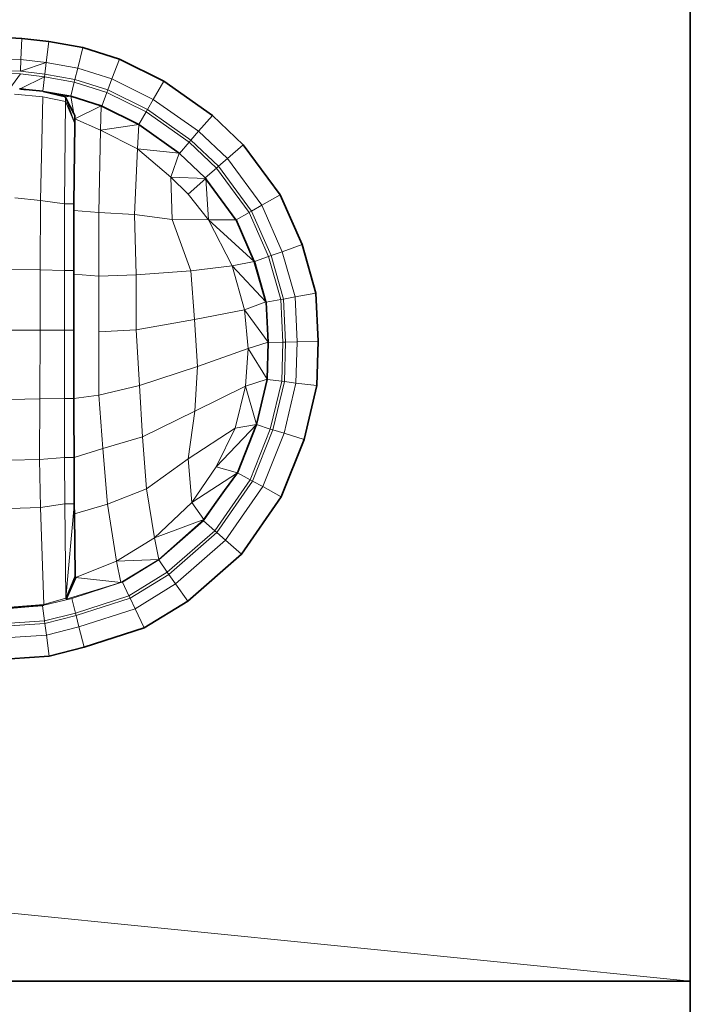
# Model space of a CAD drawing. Header units: inches. Extents: x 0 to 12.9, y 0 to 8.3.
# Tile 24 of 33: x 5.384 to 5.611, y 6.258 to 6.591. Entities that reach past the tile are written whole.
import ezdxf

# ---------------------------------------------------------------- set-up
doc = ezdxf.new("R2010")
doc.units = ezdxf.units.IN
doc.header["$MEASUREMENT"] = 0

# ---------------------------------------------------------------- blocks, each defined once
blk = doc.blocks.new('MODEL_0')
at = {"lineweight": 0}
for p, q in [((5.61082, 6.70209), (5.61082, 6.26582)), ((5.38443, 6.58499), (5.38034, 6.58515)), ((5.38415, 6.57785), (5.38443, 6.58499)), ((5.39362, 6.5839), (5.38443, 6.58499)), ((5.38443, 6.58499), (5.39362, 6.5839)), ((5.39272, 6.57684), (5.39362, 6.5839)), ((5.39362, 6.5839), (5.39272, 6.57684)), ((5.40506, 6.58189), (5.39362, 6.5839)), ((5.39362, 6.5839), (5.40506, 6.58189)), ((5.40338, 6.57497), (5.40506, 6.58189)), ((5.40506, 6.58189), (5.40338, 6.57497)), ((5.4175, 6.57795), (5.40506, 6.58189)), ((5.40506, 6.58189), (5.4175, 6.57795)), ((5.384, 6.5739), (5.38415, 6.57785)), ((5.384, 6.5739), (5.39272, 6.57684)), ((5.39272, 6.57684), (5.384, 6.5739)), ((5.38415, 6.57785), (5.39272, 6.57684)), ((5.39272, 6.57684), (5.38415, 6.57785)), ((5.39221, 6.57293), (5.39272, 6.57684)), ((5.39272, 6.57684), (5.39221, 6.57293)), ((5.39272, 6.57684), (5.40338, 6.57497)), ((5.40338, 6.57497), (5.39272, 6.57684)), ((5.41498, 6.57129), (5.4175, 6.57795)), ((5.4175, 6.57795), (5.41498, 6.57129)), ((5.43252, 6.5705), (5.4175, 6.57795)), ((5.4175, 6.57795), (5.43252, 6.5705)), ((5.39221, 6.57293), (5.384, 6.5739)), ((5.40245, 6.57113), (5.40338, 6.57497)), ((5.40338, 6.57497), (5.40245, 6.57113)), ((5.40338, 6.57497), (5.41498, 6.57129)), ((5.41498, 6.57129), (5.40338, 6.57497)), ((5.38034, 6.56801), (5.38396, 6.57297)), ((5.38389, 6.56789), (5.3921, 6.57201)), ((5.3921, 6.57201), (5.38389, 6.56789)), ((5.38396, 6.57297), (5.3921, 6.57201)), ((5.39154, 6.56712), (5.3921, 6.57201)), ((5.3921, 6.57201), (5.39154, 6.56712)), ((5.3921, 6.57201), (5.39221, 6.57293)), ((5.3921, 6.57201), (5.40223, 6.57023)), ((5.40223, 6.57023), (5.3921, 6.57201)), ((5.39221, 6.57293), (5.40245, 6.57113)), ((5.40245, 6.57113), (5.39221, 6.57293)), ((5.40103, 6.56543), (5.40223, 6.57023)), ((5.40223, 6.57023), (5.40103, 6.56543)), ((5.40223, 6.57023), (5.40245, 6.57113)), ((5.40245, 6.57113), (5.40223, 6.57023)), ((5.40223, 6.57023), (5.41326, 6.56674)), ((5.41326, 6.56674), (5.40223, 6.57023)), ((5.40245, 6.57113), (5.41358, 6.56761)), ((5.41358, 6.56761), (5.40245, 6.57113)), ((5.41358, 6.56761), (5.41498, 6.57129)), ((5.41498, 6.57129), (5.41358, 6.56761)), ((5.41498, 6.57129), (5.42897, 6.56435)), ((5.42897, 6.56435), (5.41498, 6.57129)), ((5.42897, 6.56435), (5.43252, 6.5705)), ((5.43252, 6.5705), (5.42897, 6.56435)), ((5.44898, 6.55891), (5.43252, 6.5705)), ((5.43252, 6.5705), (5.44898, 6.55891)), ((5.38389, 6.56789), (5.38367, 6.56791)), ((5.38423, 6.56786), (5.38389, 6.56789)), ((5.38443, 6.56783), (5.38423, 6.56786)), ((5.38477, 6.5678), (5.38443, 6.56783)), ((5.38494, 6.56778), (5.38477, 6.5678)), ((5.38526, 6.56775), (5.38494, 6.56778)), ((5.38576, 6.5677), (5.38526, 6.56775)), ((5.38692, 6.56758), (5.38576, 6.5677)), ((5.39154, 6.56712), (5.38692, 6.56758)), ((5.39168, 6.56708), (5.39154, 6.56712)), ((5.39928, 6.56519), (5.39168, 6.56708)), ((5.39168, 6.56708), (5.40103, 6.56543)), ((5.40103, 6.56543), (5.39168, 6.56708)), ((5.41149, 6.56211), (5.41326, 6.56674)), ((5.41326, 6.56674), (5.41149, 6.56211)), ((5.41326, 6.56674), (5.41358, 6.56761)), ((5.41358, 6.56761), (5.41326, 6.56674)), ((5.41326, 6.56674), (5.42654, 6.56014)), ((5.42654, 6.56014), (5.41326, 6.56674)), ((5.41358, 6.56761), (5.427, 6.56094)), ((5.427, 6.56094), (5.41358, 6.56761)), ((5.38201, 6.56613), (5.39161, 6.56524)), ((5.39161, 6.56524), (5.39077, 6.53007)), ((5.39077, 6.53007), (5.39161, 6.56524)), ((5.39161, 6.56524), (5.39928, 6.56359)), ((5.39928, 6.56359), (5.39887, 6.52896)), ((5.39887, 6.52896), (5.39928, 6.56359)), ((5.40103, 6.56543), (5.39928, 6.56519)), ((5.39928, 6.56359), (5.39928, 6.56498)), ((5.39928, 6.56498), (5.40237, 6.55614)), ((5.40237, 6.55614), (5.39928, 6.56498)), ((5.39928, 6.56498), (5.40208, 6.55957)), ((5.39928, 6.56359), (5.40237, 6.55614)), ((5.40237, 6.55614), (5.39928, 6.56359)), ((5.41129, 6.56221), (5.40103, 6.56543)), ((5.40103, 6.56543), (5.41129, 6.56221)), ((5.40208, 6.55957), (5.40103, 6.56543)), ((5.427, 6.56094), (5.42897, 6.56435)), ((5.42897, 6.56435), (5.427, 6.56094)), ((5.42897, 6.56435), (5.44432, 6.55355)), ((5.44432, 6.55355), (5.42897, 6.56435)), ((5.40242, 6.55773), (5.41129, 6.56221)), ((5.41129, 6.56221), (5.40242, 6.55773)), ((5.41129, 6.56221), (5.41107, 6.55389)), ((5.41107, 6.55389), (5.41129, 6.56221)), ((5.41129, 6.56221), (5.41149, 6.56211)), ((5.41149, 6.56211), (5.41129, 6.56221)), ((5.41149, 6.56211), (5.42411, 6.5559)), ((5.42411, 6.5559), (5.41149, 6.56211)), ((5.42411, 6.5559), (5.42654, 6.56014)), ((5.42654, 6.56014), (5.42411, 6.5559)), ((5.42654, 6.56014), (5.427, 6.56094)), ((5.427, 6.56094), (5.42654, 6.56014)), ((5.42654, 6.56014), (5.44112, 6.54988)), ((5.44112, 6.54988), (5.42654, 6.56014)), ((5.427, 6.56094), (5.44173, 6.55058)), ((5.44173, 6.55058), (5.427, 6.56094)), ((5.40242, 6.55888), (5.40208, 6.55957)), ((5.40208, 6.55957), (5.40242, 6.55888)), ((5.40237, 6.55614), (5.40242, 6.55773)), ((5.40242, 6.55773), (5.40237, 6.55614)), ((5.40242, 6.55773), (5.40242, 6.55888)), ((5.40242, 6.55888), (5.40242, 6.55773)), ((5.40242, 6.55773), (5.41107, 6.55389)), ((5.41107, 6.55389), (5.40242, 6.55773)), ((5.44432, 6.55355), (5.44898, 6.55891)), ((5.44898, 6.55891), (5.44432, 6.55355)), ((5.45943, 6.54899), (5.44898, 6.55891)), ((5.44898, 6.55891), (5.45943, 6.54899)), ((5.40209, 6.52896), (5.40242, 6.55601)), ((5.40242, 6.55601), (5.40209, 6.52896)), ((5.40242, 6.55601), (5.40237, 6.55614)), ((5.40237, 6.55614), (5.40242, 6.55601)), ((5.41107, 6.55389), (5.41057, 6.52606)), ((5.41057, 6.52606), (5.41107, 6.55389)), ((5.41107, 6.55389), (5.42411, 6.5559)), ((5.42411, 6.5559), (5.41107, 6.55389)), ((5.41107, 6.55389), (5.42365, 6.54764)), ((5.42365, 6.54764), (5.41107, 6.55389)), ((5.42365, 6.54764), (5.42411, 6.5559)), ((5.42411, 6.5559), (5.42365, 6.54764)), ((5.43771, 6.54616), (5.42411, 6.5559)), ((5.42411, 6.5559), (5.43771, 6.54616)), ((5.44173, 6.55058), (5.44432, 6.55355)), ((5.44432, 6.55355), (5.44173, 6.55058)), ((5.44432, 6.55355), (5.45406, 6.54431)), ((5.45406, 6.54431), (5.44432, 6.55355)), ((5.44112, 6.54988), (5.43781, 6.54607)), ((5.43781, 6.54607), (5.44112, 6.54988)), ((5.44112, 6.54988), (5.44173, 6.55058)), ((5.44173, 6.55058), (5.44112, 6.54988)), ((5.44112, 6.54988), (5.45037, 6.5411)), ((5.45037, 6.5411), (5.44112, 6.54988)), ((5.44173, 6.55058), (5.45107, 6.5417)), ((5.45107, 6.5417), (5.44173, 6.55058)), ((5.42262, 6.52543), (5.42365, 6.54764)), ((5.42365, 6.54764), (5.42262, 6.52543)), ((5.43771, 6.54616), (5.42365, 6.54764)), ((5.42365, 6.54764), (5.43489, 6.53797)), ((5.43489, 6.53797), (5.42365, 6.54764)), ((5.42365, 6.54764), (5.43771, 6.54616)), ((5.45406, 6.54431), (5.45943, 6.54899)), ((5.45943, 6.54899), (5.45406, 6.54431)), ((5.47193, 6.53205), (5.45943, 6.54899)), ((5.45943, 6.54899), (5.47193, 6.53205)), ((5.43489, 6.53797), (5.43771, 6.54616)), ((5.43771, 6.54616), (5.43489, 6.53797)), ((5.43771, 6.54616), (5.43781, 6.54607)), ((5.43781, 6.54607), (5.43771, 6.54616)), ((5.43781, 6.54607), (5.44656, 6.53777)), ((5.44656, 6.53777), (5.43781, 6.54607)), ((5.45107, 6.5417), (5.45406, 6.54431)), ((5.45406, 6.54431), (5.45107, 6.5417)), ((5.45406, 6.54431), (5.4657, 6.52851)), ((5.4657, 6.52851), (5.45406, 6.54431)), ((5.44656, 6.53777), (5.45037, 6.5411)), ((5.45037, 6.5411), (5.44656, 6.53777)), ((5.45037, 6.5411), (5.45107, 6.5417)), ((5.45107, 6.5417), (5.45037, 6.5411)), ((5.45037, 6.5411), (5.46144, 6.5261)), ((5.46144, 6.5261), (5.45037, 6.5411)), ((5.45107, 6.5417), (5.46225, 6.52655)), ((5.46225, 6.52655), (5.45107, 6.5417)), ((5.44674, 6.53752), (5.43489, 6.53797)), ((5.43489, 6.53797), (5.43541, 6.52366)), ((5.43541, 6.52366), (5.43489, 6.53797)), ((5.43489, 6.53797), (5.44078, 6.53231)), ((5.44078, 6.53231), (5.43489, 6.53797)), ((5.43489, 6.53797), (5.44674, 6.53752)), ((5.44674, 6.53752), (5.44078, 6.53231)), ((5.44078, 6.53231), (5.44674, 6.53752)), ((5.44674, 6.53752), (5.44656, 6.53777)), ((5.44656, 6.53777), (5.44674, 6.53752)), ((5.447, 6.53717), (5.44674, 6.53752)), ((5.44674, 6.53752), (5.44762, 6.52359)), ((5.44762, 6.52359), (5.44674, 6.53752)), ((5.44674, 6.53752), (5.447, 6.53717)), ((5.45702, 6.52359), (5.447, 6.53717)), ((5.447, 6.53717), (5.45694, 6.52353)), ((5.38205, 6.53098), (5.39077, 6.53007)), ((5.39077, 6.53007), (5.38205, 6.53098)), ((5.39069, 6.50662), (5.39077, 6.53007)), ((5.39077, 6.53007), (5.39069, 6.50662)), ((5.39077, 6.53007), (5.39887, 6.52896)), ((5.39887, 6.52896), (5.39077, 6.53007)), ((5.44078, 6.53231), (5.44762, 6.52359)), ((5.44762, 6.52359), (5.44078, 6.53231)), ((5.4657, 6.52851), (5.47193, 6.53205)), ((5.47193, 6.53205), (5.4657, 6.52851)), ((5.47934, 6.51519), (5.47193, 6.53205)), ((5.47193, 6.53205), (5.47934, 6.51519)), ((5.39887, 6.50639), (5.39887, 6.52896)), ((5.39887, 6.52896), (5.40209, 6.52896)), ((5.39887, 6.52896), (5.39887, 6.50639)), ((5.40209, 6.52896), (5.39887, 6.52896)), ((5.40209, 6.52677), (5.40209, 6.52896)), ((5.40209, 6.52896), (5.40209, 6.52677)), ((5.40209, 6.50639), (5.40209, 6.52677)), ((5.40209, 6.52677), (5.41057, 6.52606)), ((5.41057, 6.52606), (5.40209, 6.52677)), ((5.40209, 6.52677), (5.40209, 6.50639)), ((5.46144, 6.5261), (5.46225, 6.52655)), ((5.46225, 6.52655), (5.46144, 6.5261)), ((5.46225, 6.52655), (5.4657, 6.52851)), ((5.4657, 6.52851), (5.46225, 6.52655)), ((5.46225, 6.52655), (5.46887, 6.51147)), ((5.46887, 6.51147), (5.46225, 6.52655)), ((5.4657, 6.52851), (5.47261, 6.5128)), ((5.47261, 6.5128), (5.4657, 6.52851)), ((5.4105, 6.50446), (5.41057, 6.52606)), ((5.41057, 6.52606), (5.4105, 6.50446)), ((5.41057, 6.52606), (5.42262, 6.52543)), ((5.42262, 6.52543), (5.41057, 6.52606)), ((5.42314, 6.50501), (5.42262, 6.52543)), ((5.42262, 6.52543), (5.43541, 6.52366)), ((5.43541, 6.52366), (5.42262, 6.52543)), ((5.42262, 6.52543), (5.42314, 6.50501)), ((5.44164, 6.50633), (5.43541, 6.52366)), ((5.43541, 6.52366), (5.44762, 6.52359)), ((5.43541, 6.52366), (5.44164, 6.50633)), ((5.44762, 6.52359), (5.43541, 6.52366)), ((5.46314, 6.50953), (5.44762, 6.52359)), ((5.44762, 6.52359), (5.45694, 6.52353)), ((5.44762, 6.52359), (5.45573, 6.508)), ((5.45573, 6.508), (5.44762, 6.52359)), ((5.44762, 6.52359), (5.46314, 6.50953)), ((5.45694, 6.52353), (5.44762, 6.52359)), ((5.45694, 6.52353), (5.46314, 6.50953)), ((5.45702, 6.52359), (5.46144, 6.5261)), ((5.46144, 6.5261), (5.45702, 6.52359)), ((5.46314, 6.50953), (5.45702, 6.52359)), ((5.46144, 6.5261), (5.468, 6.51116)), ((5.468, 6.51116), (5.46144, 6.5261)), ((5.47261, 6.5128), (5.47934, 6.51519)), ((5.47934, 6.51519), (5.47261, 6.5128)), ((5.48406, 6.49874), (5.47934, 6.51519)), ((5.47934, 6.51519), (5.48406, 6.49874)), ((5.46322, 6.50947), (5.468, 6.51116)), ((5.468, 6.51116), (5.46322, 6.50947)), ((5.468, 6.51116), (5.46887, 6.51147)), ((5.46887, 6.51147), (5.468, 6.51116)), ((5.468, 6.51116), (5.47218, 6.4966)), ((5.47218, 6.4966), (5.468, 6.51116)), ((5.46887, 6.51147), (5.47261, 6.5128)), ((5.47261, 6.5128), (5.46887, 6.51147)), ((5.46887, 6.51147), (5.47309, 6.49677)), ((5.47309, 6.49677), (5.46887, 6.51147)), ((5.47261, 6.5128), (5.477, 6.49747)), ((5.477, 6.49747), (5.47261, 6.5128)), ((5.39069, 6.50662), (5.38034, 6.50686)), ((5.38034, 6.50686), (5.39069, 6.50662)), ((5.39069, 6.50662), (5.39061, 6.48623)), ((5.39061, 6.48623), (5.39069, 6.50662)), ((5.39887, 6.50639), (5.39069, 6.50662)), ((5.39069, 6.50662), (5.39887, 6.50639)), ((5.44164, 6.50633), (5.45573, 6.508)), ((5.45573, 6.508), (5.44164, 6.50633)), ((5.45573, 6.508), (5.46314, 6.50953)), ((5.46314, 6.50953), (5.45573, 6.508)), ((5.46709, 6.49587), (5.45573, 6.508)), ((5.45573, 6.508), (5.46709, 6.49587)), ((5.45983, 6.49306), (5.45573, 6.508)), ((5.45573, 6.508), (5.45983, 6.49306)), ((5.46314, 6.50953), (5.46709, 6.49587)), ((5.46322, 6.50947), (5.46314, 6.50953)), ((5.46709, 6.49587), (5.46322, 6.50947)), ((5.40209, 6.50639), (5.39887, 6.50639)), ((5.39887, 6.50639), (5.39887, 6.48623)), ((5.39887, 6.48623), (5.39887, 6.50639)), ((5.39887, 6.50639), (5.40209, 6.50639)), ((5.40209, 6.50523), (5.40209, 6.50639)), ((5.40209, 6.50639), (5.40209, 6.50523)), ((5.4105, 6.50446), (5.40209, 6.50523)), ((5.40209, 6.50523), (5.40209, 6.48623)), ((5.42314, 6.50501), (5.4105, 6.50446)), ((5.4105, 6.50446), (5.42314, 6.50501)), ((5.4105, 6.48572), (5.4105, 6.50446)), ((5.42312, 6.48634), (5.42314, 6.50501)), ((5.42314, 6.50501), (5.42312, 6.48634)), ((5.44164, 6.50633), (5.42314, 6.50501)), ((5.42314, 6.50501), (5.44164, 6.50633)), ((5.44295, 6.48984), (5.44164, 6.50633)), ((5.44164, 6.50633), (5.44295, 6.48984)), ((5.47218, 6.4966), (5.46717, 6.4957)), ((5.46717, 6.4957), (5.47218, 6.4966)), ((5.47218, 6.4966), (5.47309, 6.49677)), ((5.47309, 6.49677), (5.47218, 6.4966)), ((5.47218, 6.4966), (5.47283, 6.4822)), ((5.47283, 6.4822), (5.47218, 6.4966)), ((5.47309, 6.49677), (5.477, 6.49747)), ((5.477, 6.49747), (5.47309, 6.49677)), ((5.47309, 6.49677), (5.47374, 6.48221)), ((5.47374, 6.48221), (5.47309, 6.49677)), ((5.477, 6.49747), (5.48406, 6.49874)), ((5.48406, 6.49874), (5.477, 6.49747)), ((5.477, 6.49747), (5.47768, 6.4823)), ((5.47768, 6.4823), (5.477, 6.49747)), ((5.48478, 6.48246), (5.48406, 6.49874)), ((5.48406, 6.49874), (5.48478, 6.48246)), ((5.45983, 6.49306), (5.46709, 6.49587)), ((5.46709, 6.49587), (5.45983, 6.49306)), ((5.46717, 6.4957), (5.46709, 6.49587)), ((5.46709, 6.49587), (5.46717, 6.4957)), ((5.46717, 6.4957), (5.46782, 6.48219)), ((5.46782, 6.48219), (5.46717, 6.4957)), ((5.44295, 6.48984), (5.42312, 6.48634)), ((5.42312, 6.48634), (5.44295, 6.48984)), ((5.45983, 6.49306), (5.44295, 6.48984)), ((5.44295, 6.48984), (5.45983, 6.49306)), ((5.44295, 6.48984), (5.4439, 6.47392)), ((5.4439, 6.47392), (5.44295, 6.48984)), ((5.46782, 6.48219), (5.45983, 6.49306)), ((5.45983, 6.49306), (5.46105, 6.48004)), ((5.46105, 6.48004), (5.45983, 6.49306)), ((5.45983, 6.49306), (5.46782, 6.48219)), ((5.39061, 6.48623), (5.38034, 6.48624)), ((5.38034, 6.48624), (5.39061, 6.48623)), ((5.39054, 6.46295), (5.39061, 6.48623)), ((5.39061, 6.48623), (5.39054, 6.46295)), ((5.39887, 6.48623), (5.39061, 6.48623)), ((5.39061, 6.48623), (5.39887, 6.48623)), ((5.40209, 6.48623), (5.39887, 6.48623)), ((5.39887, 6.48623), (5.39887, 6.46308)), ((5.39887, 6.46308), (5.39887, 6.48623)), ((5.39887, 6.48623), (5.40209, 6.48623)), ((5.40209, 6.48623), (5.40209, 6.48614)), ((5.40209, 6.48614), (5.40209, 6.46307)), ((5.4105, 6.48572), (5.42312, 6.48634)), ((5.42312, 6.48634), (5.4105, 6.48572)), ((5.41056, 6.46424), (5.4105, 6.48572)), ((5.42428, 6.4675), (5.42312, 6.48634)), ((5.42312, 6.48634), (5.42428, 6.4675)), ((5.46105, 6.48004), (5.4439, 6.47392)), ((5.4439, 6.47392), (5.46105, 6.48004)), ((5.46105, 6.48004), (5.46018, 6.46722)), ((5.46018, 6.46722), (5.46105, 6.48004)), ((5.46782, 6.48219), (5.46105, 6.48004)), ((5.46105, 6.48004), (5.46782, 6.48219)), ((5.46105, 6.48004), (5.46751, 6.46961)), ((5.46751, 6.46961), (5.46105, 6.48004)), ((5.46751, 6.46961), (5.4679, 6.48208)), ((5.4679, 6.48208), (5.46751, 6.46961)), ((5.4679, 6.48208), (5.46782, 6.48219)), ((5.46782, 6.48219), (5.4679, 6.48208)), ((5.47283, 6.4822), (5.4679, 6.48208)), ((5.4679, 6.48208), (5.47283, 6.4822)), ((5.47283, 6.4822), (5.47245, 6.46891)), ((5.47245, 6.46891), (5.47283, 6.4822)), ((5.47283, 6.4822), (5.47374, 6.48221)), ((5.47374, 6.48221), (5.47283, 6.4822)), ((5.47374, 6.48221), (5.47337, 6.4688)), ((5.47337, 6.4688), (5.47374, 6.48221)), ((5.47374, 6.48221), (5.47768, 6.4823)), ((5.47768, 6.4823), (5.47374, 6.48221)), ((5.47768, 6.4823), (5.47729, 6.46833)), ((5.47729, 6.46833), (5.47768, 6.4823)), ((5.47768, 6.4823), (5.48478, 6.48246)), ((5.48478, 6.48246), (5.47768, 6.4823)), ((5.48437, 6.46747), (5.48478, 6.48246)), ((5.48478, 6.48246), (5.48437, 6.46747)), ((5.4439, 6.47392), (5.42428, 6.4675)), ((5.42428, 6.4675), (5.4439, 6.47392)), ((5.4439, 6.47392), (5.44308, 6.45883)), ((5.44308, 6.45883), (5.4439, 6.47392)), ((5.41056, 6.46424), (5.42428, 6.4675)), ((5.42428, 6.4675), (5.41056, 6.46424)), ((5.42532, 6.45007), (5.42428, 6.4675)), ((5.42428, 6.4675), (5.42532, 6.45007)), ((5.44308, 6.45883), (5.46018, 6.46722)), ((5.46018, 6.46722), (5.44308, 6.45883)), ((5.46018, 6.46722), (5.45671, 6.45306)), ((5.45671, 6.45306), (5.46018, 6.46722)), ((5.46751, 6.46961), (5.46018, 6.46722)), ((5.46018, 6.46722), (5.46751, 6.46961)), ((5.46018, 6.46722), (5.46393, 6.4543)), ((5.46393, 6.4543), (5.46018, 6.46722)), ((5.46749, 6.46952), (5.46393, 6.4543)), ((5.46393, 6.4543), (5.46749, 6.46952)), ((5.46751, 6.46961), (5.46749, 6.46952)), ((5.46749, 6.46952), (5.46751, 6.46961)), ((5.46749, 6.46952), (5.47245, 6.46891)), ((5.47245, 6.46891), (5.46749, 6.46952)), ((5.47245, 6.46891), (5.4686, 6.45277)), ((5.4686, 6.45277), (5.47245, 6.46891)), ((5.47337, 6.4688), (5.46949, 6.45249)), ((5.46949, 6.45249), (5.47337, 6.4688)), ((5.47245, 6.46891), (5.47337, 6.4688)), ((5.47337, 6.4688), (5.47245, 6.46891)), ((5.47729, 6.46833), (5.47324, 6.45133)), ((5.47324, 6.45133), (5.47729, 6.46833)), ((5.47337, 6.4688), (5.47729, 6.46833)), ((5.47729, 6.46833), (5.47337, 6.4688)), ((5.47729, 6.46833), (5.48437, 6.46747)), ((5.48437, 6.46747), (5.47729, 6.46833)), ((5.48002, 6.44923), (5.48437, 6.46747)), ((5.48437, 6.46747), (5.48002, 6.44923)), ((5.40209, 6.46307), (5.41056, 6.46424)), ((5.41185, 6.44612), (5.41056, 6.46424)), ((5.41056, 6.46424), (5.41185, 6.44612)), ((5.39054, 6.46295), (5.38034, 6.46281)), ((5.38034, 6.46281), (5.39054, 6.46295)), ((5.39054, 6.46295), (5.39044, 6.44244)), ((5.39044, 6.44244), (5.39054, 6.46295)), ((5.39887, 6.46308), (5.39054, 6.46295)), ((5.39054, 6.46295), (5.39887, 6.46308)), ((5.39887, 6.46308), (5.39894, 6.44315)), ((5.40209, 6.46307), (5.39887, 6.46308)), ((5.39894, 6.44315), (5.39887, 6.46308)), ((5.39887, 6.46308), (5.40209, 6.46307)), ((5.4021, 6.45813), (5.40209, 6.46307)), ((5.40209, 6.46307), (5.4021, 6.45813)), ((5.40216, 6.44315), (5.4021, 6.45813)), ((5.4021, 6.45813), (5.40216, 6.44315)), ((5.44308, 6.45883), (5.42532, 6.45007)), ((5.42532, 6.45007), (5.44308, 6.45883)), ((5.44308, 6.45883), (5.44073, 6.44269)), ((5.44073, 6.44269), (5.44308, 6.45883)), ((5.46393, 6.4543), (5.45029, 6.43998)), ((5.45029, 6.43998), (5.46393, 6.4543)), ((5.45671, 6.45306), (5.46393, 6.4543)), ((5.46393, 6.4543), (5.45671, 6.45306)), ((5.46393, 6.4543), (5.45746, 6.43796)), ((5.45746, 6.43796), (5.46393, 6.4543)), ((5.46393, 6.4543), (5.4686, 6.45277)), ((5.4686, 6.45277), (5.46393, 6.4543)), ((5.42532, 6.45007), (5.41185, 6.44612)), ((5.41185, 6.44612), (5.42532, 6.45007)), ((5.42532, 6.45007), (5.42664, 6.43252)), ((5.42664, 6.43252), (5.42532, 6.45007)), ((5.44073, 6.44269), (5.45671, 6.45306)), ((5.45671, 6.45306), (5.44073, 6.44269)), ((5.45671, 6.45306), (5.45029, 6.43998)), ((5.45029, 6.43998), (5.45671, 6.45306)), ((5.4686, 6.45277), (5.46177, 6.43559)), ((5.46177, 6.43559), (5.4686, 6.45277)), ((5.46949, 6.45249), (5.46258, 6.43515)), ((5.46258, 6.43515), (5.46949, 6.45249)), ((5.47324, 6.45133), (5.46604, 6.43325)), ((5.46604, 6.43325), (5.47324, 6.45133)), ((5.4686, 6.45277), (5.46949, 6.45249)), ((5.46949, 6.45249), (5.4686, 6.45277)), ((5.46949, 6.45249), (5.47324, 6.45133)), ((5.47324, 6.45133), (5.46949, 6.45249)), ((5.47324, 6.45133), (5.48002, 6.44923)), ((5.48002, 6.44923), (5.47324, 6.45133)), ((5.4723, 6.42983), (5.48002, 6.44923)), ((5.48002, 6.44923), (5.4723, 6.42983)), ((5.39894, 6.44315), (5.39044, 6.44244)), ((5.39044, 6.44244), (5.39894, 6.44315)), ((5.40216, 6.44315), (5.39894, 6.44315)), ((5.39894, 6.44315), (5.40216, 6.44315)), ((5.399, 6.42743), (5.39894, 6.44315)), ((5.39894, 6.44315), (5.399, 6.42743)), ((5.41185, 6.44612), (5.40216, 6.44315)), ((5.40216, 6.44315), (5.41185, 6.44612)), ((5.40216, 6.44315), (5.40222, 6.42743)), ((5.40222, 6.42743), (5.40216, 6.44315)), ((5.41347, 6.42727), (5.41185, 6.44612)), ((5.41185, 6.44612), (5.41347, 6.42727)), ((5.39044, 6.44244), (5.38034, 6.44219)), ((5.38034, 6.44219), (5.39044, 6.44244)), ((5.39044, 6.44244), (5.39075, 6.42619)), ((5.39075, 6.42619), (5.39044, 6.44244)), ((5.42664, 6.43252), (5.44073, 6.44269)), ((5.44073, 6.44269), (5.42664, 6.43252)), ((5.44073, 6.44269), (5.44199, 6.42788)), ((5.44199, 6.42788), (5.44073, 6.44269)), ((5.45029, 6.43998), (5.44199, 6.42788)), ((5.44199, 6.42788), (5.45029, 6.43998)), ((5.45029, 6.43998), (5.45746, 6.43796)), ((5.45746, 6.43796), (5.45029, 6.43998)), ((5.45746, 6.43796), (5.44199, 6.42788)), ((5.44199, 6.42788), (5.45746, 6.43796)), ((5.45746, 6.43796), (5.45312, 6.43196)), ((5.45312, 6.43196), (5.45746, 6.43796)), ((5.46177, 6.43559), (5.45746, 6.43796)), ((5.45746, 6.43796), (5.46177, 6.43559)), ((5.46177, 6.43559), (5.44982, 6.41835)), ((5.44982, 6.41835), (5.46177, 6.43559)), ((5.46258, 6.43515), (5.4505, 6.41774)), ((5.4505, 6.41774), (5.46258, 6.43515)), ((5.46604, 6.43325), (5.45346, 6.41511)), ((5.45346, 6.41511), (5.46604, 6.43325)), ((5.46177, 6.43559), (5.46258, 6.43515)), ((5.46258, 6.43515), (5.46177, 6.43559)), ((5.46258, 6.43515), (5.46604, 6.43325)), ((5.46604, 6.43325), (5.46258, 6.43515)), ((5.46604, 6.43325), (5.4723, 6.42983)), ((5.4723, 6.42983), (5.46604, 6.43325)), ((5.42664, 6.43252), (5.41347, 6.42727)), ((5.41347, 6.42727), (5.42664, 6.43252)), ((5.42664, 6.43252), (5.42935, 6.41588)), ((5.42935, 6.41588), (5.42664, 6.43252)), ((5.44602, 6.42172), (5.45312, 6.43196)), ((5.45312, 6.43196), (5.44604, 6.42217)), ((5.4588, 6.41037), (5.4723, 6.42983)), ((5.4723, 6.42983), (5.4588, 6.41037)), ((5.399, 6.42743), (5.39075, 6.42619)), ((5.39075, 6.42619), (5.399, 6.42743)), ((5.40222, 6.42743), (5.399, 6.42743)), ((5.39936, 6.39547), (5.399, 6.42743)), ((5.399, 6.42743), (5.40222, 6.42743)), ((5.399, 6.42743), (5.39936, 6.39547)), ((5.40222, 6.4269), (5.39936, 6.39547)), ((5.39936, 6.39547), (5.40222, 6.4269)), ((5.40222, 6.4269), (5.40222, 6.42743)), ((5.40222, 6.42743), (5.40222, 6.4269)), ((5.40225, 6.42401), (5.40222, 6.4269)), ((5.40222, 6.4269), (5.40225, 6.42401)), ((5.40225, 6.42401), (5.41347, 6.42727)), ((5.41347, 6.42727), (5.40225, 6.42401)), ((5.41647, 6.40805), (5.41347, 6.42727)), ((5.41347, 6.42727), (5.41647, 6.40805)), ((5.44199, 6.42788), (5.42935, 6.41588)), ((5.42935, 6.41588), (5.44199, 6.42788)), ((5.44199, 6.42788), (5.44604, 6.42217)), ((5.44604, 6.42217), (5.44199, 6.42788)), ((5.39075, 6.42619), (5.38034, 6.42584)), ((5.38034, 6.42584), (5.39075, 6.42619)), ((5.39187, 6.3934), (5.39075, 6.42619)), ((5.39075, 6.42619), (5.39187, 6.3934)), ((5.40248, 6.40322), (5.40225, 6.42401)), ((5.40225, 6.42401), (5.40248, 6.40322)), ((5.44604, 6.42217), (5.42935, 6.41588)), ((5.42935, 6.41588), (5.44604, 6.42217)), ((5.44604, 6.42217), (5.43079, 6.40854)), ((5.4308, 6.40845), (5.44602, 6.42172)), ((5.44602, 6.42172), (5.44982, 6.41835)), ((5.44982, 6.41835), (5.44602, 6.42172)), ((5.44982, 6.41835), (5.43371, 6.40431)), ((5.43371, 6.40431), (5.44982, 6.41835)), ((5.4505, 6.41774), (5.43425, 6.40356)), ((5.43425, 6.40356), (5.4505, 6.41774)), ((5.44982, 6.41835), (5.4505, 6.41774)), ((5.4505, 6.41774), (5.44982, 6.41835)), ((5.4505, 6.41774), (5.45346, 6.41511)), ((5.45346, 6.41511), (5.4505, 6.41774)), ((5.42935, 6.41588), (5.41647, 6.40805)), ((5.41647, 6.40805), (5.42935, 6.41588)), ((5.42935, 6.41588), (5.43079, 6.40854)), ((5.43079, 6.40854), (5.42935, 6.41588)), ((5.45346, 6.41511), (5.43651, 6.40033)), ((5.43651, 6.40033), (5.45346, 6.41511)), ((5.45346, 6.41511), (5.4588, 6.41037)), ((5.4588, 6.41037), (5.45346, 6.41511)), ((5.44061, 6.39451), (5.4588, 6.41037)), ((5.4588, 6.41037), (5.44061, 6.39451)), ((5.41647, 6.40805), (5.4026, 6.40248)), ((5.4026, 6.40248), (5.41647, 6.40805)), ((5.43079, 6.40854), (5.41647, 6.40805)), ((5.41647, 6.40805), (5.43079, 6.40854)), ((5.41799, 6.40081), (5.41647, 6.40805)), ((5.41647, 6.40805), (5.41799, 6.40081)), ((5.43079, 6.40854), (5.41799, 6.40081)), ((5.41849, 6.40087), (5.4308, 6.40845)), ((5.43371, 6.40431), (5.4308, 6.40845)), ((5.4308, 6.40845), (5.43371, 6.40431)), ((5.40248, 6.40322), (5.39936, 6.39547)), ((5.4026, 6.40248), (5.40248, 6.40322)), ((5.43371, 6.40431), (5.42069, 6.39631)), ((5.42069, 6.39631), (5.43371, 6.40431)), ((5.43425, 6.40356), (5.42109, 6.39548)), ((5.42109, 6.39548), (5.43425, 6.40356)), ((5.43371, 6.40431), (5.43425, 6.40356)), ((5.43425, 6.40356), (5.43371, 6.40431)), ((5.43425, 6.40356), (5.43651, 6.40033)), ((5.43651, 6.40033), (5.43425, 6.40356)), ((5.3995, 6.39519), (5.40261, 6.40224)), ((5.41799, 6.40081), (5.3995, 6.39519)), ((5.40141, 6.39535), (5.41799, 6.40081)), ((5.40261, 6.40224), (5.4026, 6.40248)), ((5.4026, 6.40248), (5.41799, 6.40081)), ((5.41799, 6.40081), (5.4026, 6.40248)), ((5.41799, 6.40081), (5.41849, 6.40087)), ((5.41849, 6.40087), (5.42069, 6.39631)), ((5.42069, 6.39631), (5.41849, 6.40087)), ((5.43651, 6.40033), (5.42281, 6.39191)), ((5.42281, 6.39191), (5.43651, 6.40033)), ((5.43651, 6.40033), (5.44061, 6.39451)), ((5.44061, 6.39451), (5.43651, 6.40033)), ((5.39187, 6.3934), (5.38034, 6.39249)), ((5.39936, 6.39547), (5.39187, 6.3934)), ((5.39187, 6.39309), (5.40141, 6.39535)), ((5.40263, 6.39047), (5.40141, 6.39535)), ((5.40141, 6.39535), (5.40263, 6.39047)), ((5.42069, 6.39631), (5.40263, 6.39047)), ((5.40263, 6.39047), (5.42069, 6.39631)), ((5.42109, 6.39548), (5.40286, 6.38958)), ((5.40286, 6.38958), (5.42109, 6.39548)), ((5.42069, 6.39631), (5.42109, 6.39548)), ((5.42109, 6.39548), (5.42069, 6.39631)), ((5.42109, 6.39548), (5.42281, 6.39191)), ((5.42281, 6.39191), (5.42109, 6.39548)), ((5.42591, 6.38547), (5.44061, 6.39451)), ((5.44061, 6.39451), (5.42591, 6.38547)), ((5.38034, 6.39212), (5.3915, 6.39287)), ((5.3915, 6.39287), (5.39187, 6.39309)), ((5.39215, 6.38784), (5.3915, 6.39287)), ((5.3915, 6.39287), (5.39215, 6.38784)), ((5.40263, 6.39047), (5.39215, 6.38784)), ((5.39215, 6.38784), (5.40263, 6.39047)), ((5.40263, 6.39047), (5.40286, 6.38958)), ((5.40286, 6.38958), (5.40263, 6.39047)), ((5.42281, 6.39191), (5.4038, 6.38576)), ((5.4038, 6.38576), (5.42281, 6.39191)), ((5.42281, 6.39191), (5.42591, 6.38547)), ((5.42591, 6.38547), (5.42281, 6.39191)), ((5.39215, 6.38784), (5.38034, 6.38704)), ((5.38034, 6.38704), (5.39215, 6.38784)), ((5.39226, 6.38692), (5.38034, 6.38611)), ((5.38034, 6.38611), (5.39226, 6.38692)), ((5.39215, 6.38784), (5.39226, 6.38692)), ((5.39226, 6.38692), (5.39215, 6.38784)), ((5.40286, 6.38958), (5.39226, 6.38692)), ((5.39226, 6.38692), (5.40286, 6.38958)), ((5.39226, 6.38692), (5.39277, 6.38299)), ((5.39277, 6.38299), (5.39226, 6.38692)), ((5.40286, 6.38958), (5.4038, 6.38576)), ((5.4038, 6.38576), (5.40286, 6.38958)), ((5.4038, 6.38576), (5.39277, 6.38299)), ((5.39277, 6.38299), (5.4038, 6.38576)), ((5.4038, 6.38576), (5.40551, 6.37888)), ((5.40551, 6.37888), (5.4038, 6.38576)), ((5.40551, 6.37888), (5.42591, 6.38547)), ((5.42591, 6.38547), (5.40551, 6.37888)), ((5.39277, 6.38299), (5.38034, 6.38215)), ((5.38034, 6.38215), (5.39277, 6.38299)), ((5.39277, 6.38299), (5.39367, 6.3759)), ((5.39367, 6.3759), (5.39277, 6.38299)), ((5.61082, 6.26582), (4.50438, 6.37676)), ((4.50438, 6.37676), (5.61082, 6.26582)), ((5.39367, 6.3759), (5.40551, 6.37888)), ((5.40551, 6.37888), (5.39367, 6.3759)), ((5.38034, 6.37501), (5.39367, 6.3759)), ((5.39367, 6.3759), (5.38034, 6.37501)), ((2.51478, 6.26582), (5.61082, 6.26582)), ((5.61082, 6.26582), (2.51478, 6.26582)), ((5.61082, 6.26582), (5.61082, 6.25021))]:
    blk.add_line(p, q, dxfattribs=at).dxf.unprotected_set("ltscale", 0)
at = {"lineweight": 35}
for p, q in [((5.61082, 6.26582), (5.61082, 6.70209)), ((5.38034, 6.58515), (5.38443, 6.58499)), ((5.38443, 6.58499), (5.39362, 6.5839)), ((5.39362, 6.5839), (5.40506, 6.58189)), ((5.40506, 6.58189), (5.4175, 6.57795)), ((5.4175, 6.57795), (5.43252, 6.5705)), ((5.43252, 6.5705), (5.44898, 6.55891)), ((5.38389, 6.56789), (5.38367, 6.56791)), ((5.38378, 6.5679), (5.38389, 6.56789)), ((5.38389, 6.56789), (5.38423, 6.56786)), ((5.38423, 6.56786), (5.38443, 6.56783)), ((5.38477, 6.5678), (5.38443, 6.56783)), ((5.38494, 6.56778), (5.38477, 6.5678)), ((5.38526, 6.56775), (5.38494, 6.56778)), ((5.38526, 6.56775), (5.38576, 6.5677)), ((5.38576, 6.5677), (5.38692, 6.56758)), ((5.38692, 6.56758), (5.39154, 6.56712)), ((5.39168, 6.56708), (5.39154, 6.56712)), ((5.39928, 6.56519), (5.39168, 6.56708)), ((5.40103, 6.56543), (5.39168, 6.56708)), ((5.39928, 6.56519), (5.39928, 6.56498)), ((5.39928, 6.56498), (5.40208, 6.55957)), ((5.41129, 6.56221), (5.40103, 6.56543)), ((5.41149, 6.56211), (5.41129, 6.56221)), ((5.42411, 6.5559), (5.41149, 6.56211)), ((5.40208, 6.55957), (5.40242, 6.55888)), ((5.40237, 6.55614), (5.40242, 6.55773)), ((5.40242, 6.55773), (5.40242, 6.55888)), ((5.45943, 6.54899), (5.44898, 6.55891)), ((5.40209, 6.52896), (5.40242, 6.55601)), ((5.40242, 6.55601), (5.40237, 6.55614)), ((5.43771, 6.54616), (5.42411, 6.5559)), ((5.47193, 6.53205), (5.45943, 6.54899)), ((5.43781, 6.54607), (5.43771, 6.54616)), ((5.43781, 6.54607), (5.44656, 6.53777)), ((5.44656, 6.53777), (5.44674, 6.53752)), ((5.447, 6.53717), (5.44674, 6.53752)), ((5.45694, 6.52353), (5.447, 6.53717)), ((5.47934, 6.51519), (5.47193, 6.53205)), ((5.40209, 6.52677), (5.40209, 6.52896)), ((5.40209, 6.50639), (5.40209, 6.52677)), ((5.45702, 6.52359), (5.46314, 6.50953)), ((5.48406, 6.49874), (5.47934, 6.51519)), ((5.46709, 6.49587), (5.46314, 6.50953)), ((5.46314, 6.50953), (5.46322, 6.50947)), ((5.46709, 6.49587), (5.46322, 6.50947)), ((5.40209, 6.50523), (5.40209, 6.50639)), ((5.40209, 6.48623), (5.40209, 6.50523)), ((5.48478, 6.48246), (5.48406, 6.49874)), ((5.46717, 6.4957), (5.46709, 6.49587)), ((5.46717, 6.4957), (5.46782, 6.48219)), ((5.40209, 6.46307), (5.40209, 6.48623)), ((5.40209, 6.48614), (5.40209, 6.48623)), ((5.40209, 6.48614), (5.40209, 6.46307)), ((5.46751, 6.46961), (5.4679, 6.48208)), ((5.4679, 6.48208), (5.46782, 6.48219)), ((5.48437, 6.46747), (5.48478, 6.48246)), ((5.46393, 6.4543), (5.46749, 6.46952)), ((5.46749, 6.46952), (5.46751, 6.46961)), ((5.48002, 6.44923), (5.48437, 6.46747)), ((5.40209, 6.46307), (5.4021, 6.45813)), ((5.4021, 6.45813), (5.40216, 6.44315)), ((5.45746, 6.43796), (5.46393, 6.4543)), ((5.4723, 6.42983), (5.48002, 6.44923)), ((5.40216, 6.44315), (5.40222, 6.42743)), ((5.45746, 6.43796), (5.45312, 6.43196)), ((5.45312, 6.43196), (5.44604, 6.42217)), ((5.4588, 6.41037), (5.4723, 6.42983)), ((5.40222, 6.4269), (5.40222, 6.42743)), ((5.40225, 6.42401), (5.40222, 6.4269)), ((5.40225, 6.42401), (5.40248, 6.40322)), ((5.44061, 6.39451), (5.4588, 6.41037)), ((5.4026, 6.40248), (5.40248, 6.40322)), ((5.3995, 6.39519), (5.40261, 6.40224)), ((5.40261, 6.40224), (5.4026, 6.40248)), ((5.42591, 6.38547), (5.44061, 6.39451)), ((5.39187, 6.39309), (5.38034, 6.39212)), ((5.40551, 6.37888), (5.42591, 6.38547)), ((5.39367, 6.3759), (5.40551, 6.37888)), ((5.38034, 6.37501), (5.39367, 6.3759)), ((2.51478, 6.26582), (5.61082, 6.26582)), ((5.61082, 6.26582), (5.61082, 6.25021))]:
    blk.add_line(p, q, dxfattribs=at)
at = {"lineweight": 15}
for p, q in [((5.38034, 6.57801), (5.38415, 6.57785)), ((5.38415, 6.57785), (5.39272, 6.57684)), ((5.39272, 6.57684), (5.40338, 6.57497)), ((5.38034, 6.57405), (5.384, 6.5739)), ((5.384, 6.5739), (5.39221, 6.57293)), ((5.40338, 6.57497), (5.41498, 6.57129)), ((5.38034, 6.57312), (5.38396, 6.57297)), ((5.38396, 6.57297), (5.3921, 6.57201)), ((5.3921, 6.57201), (5.40223, 6.57023)), ((5.39221, 6.57293), (5.40245, 6.57113)), ((5.40223, 6.57023), (5.41326, 6.56674)), ((5.40245, 6.57113), (5.41358, 6.56761)), ((5.41498, 6.57129), (5.42897, 6.56435)), ((5.41326, 6.56674), (5.42654, 6.56014)), ((5.41358, 6.56761), (5.427, 6.56094)), ((5.38201, 6.56613), (5.39161, 6.56524)), ((5.39161, 6.56524), (5.39928, 6.56359)), ((5.39928, 6.56359), (5.39887, 6.52896)), ((5.39928, 6.56519), (5.40103, 6.56543)), ((5.39928, 6.56498), (5.39928, 6.56359)), ((5.39928, 6.56359), (5.40237, 6.55614)), ((5.40103, 6.56543), (5.40208, 6.55957)), ((5.42897, 6.56435), (5.44432, 6.55355)), ((5.42654, 6.56014), (5.44112, 6.54988)), ((5.427, 6.56094), (5.44173, 6.55058)), ((5.40242, 6.55773), (5.41107, 6.55389)), ((5.41107, 6.55389), (5.42365, 6.54764)), ((5.44432, 6.55355), (5.45406, 6.54431)), ((5.44112, 6.54988), (5.45037, 6.5411)), ((5.44173, 6.55058), (5.45107, 6.5417)), ((5.42365, 6.54764), (5.43489, 6.53797)), ((5.45406, 6.54431), (5.4657, 6.52851)), ((5.45037, 6.5411), (5.46144, 6.5261)), ((5.45107, 6.5417), (5.46225, 6.52655)), ((5.43489, 6.53797), (5.44078, 6.53231)), ((5.447, 6.53717), (5.45702, 6.52359)), ((5.44078, 6.53231), (5.44762, 6.52359)), ((5.39887, 6.52896), (5.39887, 6.50639)), ((5.46225, 6.52655), (5.46887, 6.51147)), ((5.4657, 6.52851), (5.47261, 6.5128)), ((5.44762, 6.52359), (5.45573, 6.508)), ((5.46314, 6.50953), (5.45694, 6.52353)), ((5.46144, 6.5261), (5.468, 6.51116)), ((5.468, 6.51116), (5.47218, 6.4966)), ((5.46887, 6.51147), (5.47309, 6.49677)), ((5.47261, 6.5128), (5.477, 6.49747)), ((5.45573, 6.508), (5.45983, 6.49306)), ((5.39887, 6.50639), (5.39887, 6.48623)), ((5.47218, 6.4966), (5.47283, 6.4822)), ((5.47309, 6.49677), (5.47374, 6.48221)), ((5.477, 6.49747), (5.47768, 6.4823)), ((5.45983, 6.49306), (5.46105, 6.48004)), ((5.39887, 6.48623), (5.39887, 6.46308)), ((5.46105, 6.48004), (5.46018, 6.46722)), ((5.47283, 6.4822), (5.47245, 6.46891)), ((5.47374, 6.48221), (5.47337, 6.4688)), ((5.47768, 6.4823), (5.47729, 6.46833)), ((5.45671, 6.45306), (5.46018, 6.46722)), ((5.47245, 6.46891), (5.4686, 6.45277)), ((5.47337, 6.4688), (5.46949, 6.45249)), ((5.47729, 6.46833), (5.47324, 6.45133)), ((5.39887, 6.46308), (5.39894, 6.44315)), ((5.45671, 6.45306), (5.45029, 6.43998)), ((5.4686, 6.45277), (5.46177, 6.43559)), ((5.46949, 6.45249), (5.46258, 6.43515)), ((5.47324, 6.45133), (5.46604, 6.43325)), ((5.399, 6.42743), (5.39894, 6.44315)), ((5.45029, 6.43998), (5.44199, 6.42788)), ((5.46177, 6.43559), (5.44982, 6.41835)), ((5.46258, 6.43515), (5.4505, 6.41774)), ((5.46604, 6.43325), (5.45346, 6.41511)), ((5.44602, 6.42172), (5.45312, 6.43196)), ((5.399, 6.42743), (5.39936, 6.39547)), ((5.44199, 6.42788), (5.42935, 6.41588)), ((5.43079, 6.40854), (5.44604, 6.42217)), ((5.44602, 6.42172), (5.4308, 6.40845)), ((5.44982, 6.41835), (5.43371, 6.40431)), ((5.4505, 6.41774), (5.43425, 6.40356)), ((5.42935, 6.41588), (5.41647, 6.40805)), ((5.45346, 6.41511), (5.43651, 6.40033)), ((5.41647, 6.40805), (5.4026, 6.40248)), ((5.41799, 6.40081), (5.43079, 6.40854)), ((5.4308, 6.40845), (5.41849, 6.40087)), ((5.40248, 6.40322), (5.39936, 6.39547)), ((5.43371, 6.40431), (5.42069, 6.39631)), ((5.43425, 6.40356), (5.42109, 6.39548)), ((5.3995, 6.39519), (5.41799, 6.40081)), ((5.43651, 6.40033), (5.42281, 6.39191)), ((5.38034, 6.39249), (5.39187, 6.3934)), ((5.39936, 6.39547), (5.39187, 6.3934)), ((5.39936, 6.39547), (5.3995, 6.39519)), ((5.42069, 6.39631), (5.40263, 6.39047)), ((5.42109, 6.39548), (5.40286, 6.38958)), ((5.3915, 6.39287), (5.38034, 6.39212)), ((5.40263, 6.39047), (5.39215, 6.38784)), ((5.42281, 6.39191), (5.4038, 6.38576)), ((5.39215, 6.38784), (5.38034, 6.38704)), ((5.39226, 6.38692), (5.38034, 6.38611)), ((5.40286, 6.38958), (5.39226, 6.38692)), ((5.4038, 6.38576), (5.39277, 6.38299)), ((5.39277, 6.38299), (5.38034, 6.38215))]:
    blk.add_line(p, q, dxfattribs=at)
blk = doc.blocks.new('Page 1')
blk.add_blockref('MODEL_0', (0, 0))

msp = doc.modelspace()

# ---------------------------------------------------------------- block references
msp.add_blockref('Page 1', (0, 0))

doc.saveas('drawing.dxf')
